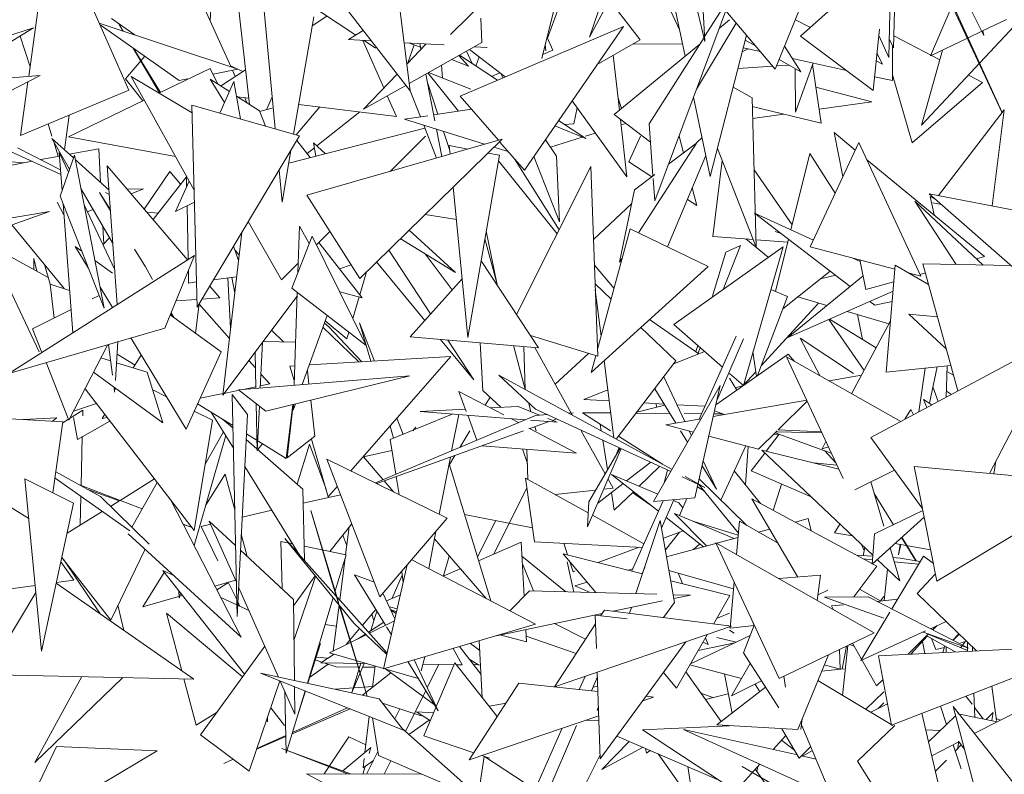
# Model space of a CAD drawing. Header units: metres. Extents: x -14.5 to 13.1, y -18.9 to 3.3.
# Tile 204 of 216: x 11.569 to 11.761, y 2.853 to 3. Entities that reach past the tile are written whole.
import ezdxf

# ---------------------------------------------------------------- set-up
doc = ezdxf.new("R2010")
doc.units = ezdxf.units.M
doc.layers.add('G-IMPT', color=7, linetype='Continuous', lineweight=5)
doc.layers.add('L-PLNT', color=7, linetype='Continuous', lineweight=5, true_color=0x005900)

# ---------------------------------------------------------------- blocks, each defined once
blk = doc.blocks.new('ÁRVORES ORNAMENTAIS - Pequeno e Médio Porte - Ipê-roxo-2940656-CORTE_CALÇADA')
at = {"layer": 'G-IMPT', "color": 253, "true_color": 0xaaaaaa}
for p, q in [((8.0149, 3.02385), (8.02163, 2.99571)), ((7.97194, 2.99708), (7.99707, 3.02177)), ((7.98978, 2.99237), (7.99707, 3.02177)), ((7.88963, 2.98889), (7.89404, 3.02054)), ((7.95978, 3.02021), (7.96409, 2.98604)), ((8.01127, 3.0193), (7.99908, 2.99653)), ((7.90918, 2.98621), (7.89606, 3.01596)), ((7.99908, 2.99653), (8.00579, 3.01627)), ((8.02163, 2.99571), (8.02034, 3.01723)), ((7.93271, 2.9834), (7.92908, 3.01551)), ((8.01366, 3.01231), (8.01775, 2.99281)), ((7.94549, 3.01003), (7.96409, 2.98604)), ((8.06688, 3.00988), (8.07963, 2.98181)), ((7.9209, 3.00888), (7.92912, 2.9907)), ((7.92504, 2.99972), (7.92562, 3.00859)), ((8.01212, 3.00784), (8.01667, 2.99797)), ((8.05752, 2.99258), (8.05791, 3.00943)), ((8.05884, 3.00891), (8.05844, 2.99446)), ((8.07962, 2.9818), (8.06675, 3.00947)), ((8.0517, 3.00698), (8.04028, 2.99671)), ((8.07092, 3.00715), (8.07609, 2.9969)), ((7.9909, 2.99632), (7.99405, 3.00494)), ((8.01186, 2.96457), (8.02698, 3.00512)), ((8.02698, 3.00512), (8.02157, 2.99666)), ((7.9355, 3.00243), (7.93774, 2.97863)), ((7.95347, 2.99695), (7.94332, 3.00362)), ((8.00901, 2.99604), (8.00299, 3.00383)), ((8.06566, 2.9929), (8.06989, 3.00272)), ((7.91044, 2.99694), (7.90582, 3.00021)), ((7.94527, 3.0005), (7.94135, 2.97759)), ((7.94784, 3.00065), (7.94497, 2.99876)), ((7.97786, 3.00024), (7.97809, 2.99551)), ((8.03536, 2.99028), (8.02571, 3.00172)), ((8.03536, 2.99028), (8.04005, 3.00179)), ((8.08397, 3.00076), (8.06388, 2.97939)), ((7.89059, 2.99834), (7.87262, 2.98746)), ((7.87787, 2.99434), (7.89059, 2.99834)), ((7.93042, 2.99027), (7.90341, 2.99929)), ((7.919, 2.98809), (7.90357, 2.99893)), ((7.9073, 2.99899), (7.90803, 2.99775)), ((7.9073, 2.99899), (7.90806, 2.99773)), ((7.97384, 2.98503), (8.00571, 2.99866)), ((7.98639, 2.97056), (8.00571, 2.99866)), ((8.02775, 2.9993), (8.01999, 2.98638)), ((8.02444, 2.9983), (8.02643, 2.99994)), ((8.0393, 2.99993), (8.04221, 2.99845)), ((8.08048, 2.99998), (8.0757, 2.99769)), ((7.88989, 2.99074), (7.88798, 2.99676)), ((7.95492, 2.99787), (7.95208, 2.99606)), ((7.99192, 2.99398), (7.99081, 2.99651)), ((8.02145, 2.99646), (8.01072, 2.97965)), ((8.02267, 2.96936), (8.02974, 2.99694)), ((8.05447, 2.98616), (8.04028, 2.99671)), ((8.05447, 2.98616), (8.05569, 2.99812)), ((8.05752, 2.99258), (8.05556, 2.99688)), ((8.05851, 2.99681), (8.06747, 2.99209)), ((8.07286, 2.99634), (8.06566, 2.9929)), ((8.07569, 2.99769), (8.073, 2.9964)), ((8.07587, 2.99777), (8.07609, 2.9969)), ((7.91, 2.99442), (7.91515, 2.98567)), ((7.95651, 2.99581), (7.95208, 2.99606)), ((7.95487, 2.9959), (7.95896, 2.98664)), ((7.95733, 2.99442), (7.95508, 2.99589)), ((7.9707, 2.99502), (7.9629, 2.99546)), ((7.96719, 2.99522), (7.96343, 2.9913)), ((7.96366, 2.99154), (7.96489, 2.99504)), ((7.97809, 2.99551), (7.9639, 2.98752)), ((7.96621, 2.99452), (7.96398, 2.9954)), ((7.96599, 2.99528), (7.9662, 2.99419)), ((7.97911, 2.99455), (7.97664, 2.99469)), ((7.99046, 2.99509), (7.9906, 2.99391)), ((8.00901, 2.99604), (8.00059, 2.99121)), ((8.00388, 2.98143), (8.02063, 2.99518)), ((8.00752, 2.99519), (8.01724, 2.99523)), ((8.02911, 2.99447), (8.03245, 2.99373)), ((8.03152, 2.99483), (8.0295, 2.99599)), ((8.03719, 2.99476), (8.04034, 2.98976)), ((8.05844, 2.99446), (8.05761, 2.9962)), ((8.05825, 2.99486), (8.05823, 2.98806)), ((7.91227, 2.99282), (7.90854, 2.98843)), ((7.91015, 2.9943), (7.91536, 2.98577)), ((7.97546, 2.99087), (7.9736, 2.99298)), ((7.98111, 2.98814), (7.9737, 2.99304)), ((7.97511, 2.99383), (7.97621, 2.99138)), ((7.9757, 2.99416), (7.98262, 2.98879)), ((7.97694, 2.9909), (7.97757, 2.99271)), ((7.99192, 2.99398), (7.98998, 2.99315)), ((8.00372, 2.99301), (8.00493, 2.98229)), ((8.0289, 2.99367), (8.03008, 2.99425)), ((8.05627, 2.99128), (8.05521, 2.99344)), ((8.06388, 2.97939), (8.06802, 2.99402)), ((7.93145, 2.98987), (7.929, 2.99096)), ((7.97042, 2.98857), (7.97019, 2.99106)), ((7.97546, 2.99087), (7.97216, 2.99217)), ((8.03485, 2.99089), (8.02807, 2.99043)), ((8.03802, 2.9911), (8.03563, 2.99094)), ((8.04034, 2.98976), (8.03613, 2.99218)), ((8.0387, 2.99236), (8.04926, 2.99003)), ((8.0393, 2.98192), (8.04273, 2.99147)), ((8.04433, 2.97973), (8.04264, 2.99123)), ((8.05505, 2.9919), (8.05627, 2.99128)), ((7.86695, 2.98698), (7.89186, 2.98908)), ((7.87063, 2.97804), (7.89186, 2.98908)), ((7.92191, 2.96669), (7.90963, 2.98884)), ((7.92151, 2.98178), (7.90963, 2.98884)), ((7.91504, 2.98562), (7.92507, 2.99046)), ((7.92657, 2.98734), (7.92507, 2.99046)), ((7.92561, 2.98935), (7.93042, 2.99027)), ((7.93194, 2.99019), (7.9271, 2.98701)), ((7.9294, 2.99007), (7.92994, 2.98888)), ((7.96154, 2.98933), (7.955, 2.98251)), ((7.96714, 2.98935), (7.96892, 2.9802)), ((7.97351, 2.9821), (7.96751, 2.98956)), ((7.97594, 2.98636), (7.9677, 2.98966)), ((7.98161, 2.98957), (7.97999, 2.98888)), ((7.98217, 2.9886), (7.98185, 2.9894)), ((8.0393, 2.98192), (8.03922, 2.99041)), ((8.05474, 2.98883), (8.05823, 2.98806)), ((8.05823, 2.98916), (8.0621, 2.97588)), ((8.07305, 2.98914), (8.0758, 2.9877)), ((7.88802, 2.97736), (7.88948, 2.98784)), ((7.91193, 2.98412), (7.90854, 2.98843)), ((7.919, 2.98809), (7.9206, 2.9884)), ((7.9288, 2.98591), (7.92505, 2.98832)), ((7.92784, 2.98379), (7.92505, 2.98832)), ((7.9297, 2.98792), (7.92691, 2.98172)), ((7.9297, 2.98792), (7.93094, 2.98057)), ((7.96323, 2.98714), (7.955, 2.98251)), ((7.96747, 2.98767), (7.9695, 2.9815)), ((8.02714, 2.98681), (8.03082, 2.9847)), ((8.05418, 2.98394), (8.0433, 2.98678)), ((8.0758, 2.9877), (8.0621, 2.97588)), ((7.90918, 2.98621), (7.88802, 2.97736)), ((7.93465, 2.98216), (7.93019, 2.98502)), ((7.93039, 2.98489), (7.93257, 2.98462)), ((7.93715, 2.98489), (7.93609, 2.98248)), ((7.95963, 2.98512), (7.96141, 2.98108)), ((7.96412, 2.98604), (7.9661, 2.98099)), ((7.97384, 2.98503), (7.98132, 2.97641)), ((8.01942, 2.98485), (8.02267, 2.96936)), ((7.89742, 2.97711), (7.91218, 2.98424)), ((7.92147, 2.98327), (7.9425, 2.97726)), ((7.92147, 2.98327), (7.92252, 2.94384)), ((7.93182, 2.98472), (7.9323, 2.98367)), ((7.94645, 2.98292), (7.94186, 2.97745)), ((7.94235, 2.98342), (7.96141, 2.98108)), ((8.00639, 2.96928), (7.99571, 2.98411)), ((8.00533, 2.98262), (8.00466, 2.98462)), ((8.03166, 2.95557), (8.03082, 2.9847)), ((8.04433, 2.97973), (8.03087, 2.98303)), ((8.04393, 2.98249), (8.05418, 2.98394)), ((7.89751, 2.98132), (7.89663, 2.97452)), ((7.93465, 2.98216), (7.93587, 2.97916)), ((7.9347, 2.98204), (7.93713, 2.98266)), ((7.95428, 2.98196), (7.94587, 2.97531)), ((7.96752, 2.9812), (7.96296, 2.98052)), ((7.97606, 2.98248), (7.96869, 2.98138)), ((7.99604, 2.97965), (7.99671, 2.98273)), ((8.00388, 2.98143), (8.01099, 2.97606)), ((8.03094, 2.98065), (8.03706, 2.98151)), ((8.08004, 2.98234), (8.0672, 2.96561)), ((8.07769, 2.9636), (8.08004, 2.98234)), ((7.89416, 2.97724), (7.89341, 2.97961)), ((7.96296, 2.98052), (7.97862, 2.97563)), ((7.96675, 2.97934), (7.96925, 2.97294)), ((7.99235, 2.97923), (7.99836, 2.97676)), ((7.99836, 2.97676), (7.99306, 2.98026)), ((7.99418, 2.97952), (7.99604, 2.97965)), ((8.00513, 2.98049), (8.00639, 2.96928)), ((8.00618, 2.97969), (8.00525, 2.9794)), ((8.01149, 2.96945), (8.01072, 2.97965)), ((7.91826, 2.97327), (7.89742, 2.97711)), ((7.9425, 2.97726), (7.92252, 2.94384)), ((7.94038, 2.97194), (7.96696, 2.9788)), ((7.96016, 2.97033), (7.96707, 2.97724)), ((7.96924, 2.97856), (7.97027, 2.97324)), ((7.9706, 2.97813), (7.97182, 2.97443)), ((8.00023, 2.97783), (7.99832, 2.97724)), ((8.00906, 2.97724), (8.00676, 2.97217)), ((8.01744, 2.97395), (8.01662, 2.97724)), ((8.04857, 2.96933), (8.04683, 2.9779)), ((8.04683, 2.9779), (8.05097, 2.97449)), ((7.88221, 2.97599), (7.89591, 2.96974)), ((7.89761, 2.97079), (7.89413, 2.97678)), ((7.89413, 2.97678), (7.89835, 2.97296)), ((7.89541, 2.97328), (7.89452, 2.9761)), ((7.94456, 2.97302), (7.94197, 2.97638)), ((7.94395, 2.96568), (7.98202, 2.97661)), ((7.94523, 2.9759), (7.94754, 2.97379)), ((7.94523, 2.9759), (7.94566, 2.9733)), ((7.95425, 2.94945), (7.98202, 2.97661)), ((7.97173, 2.97541), (7.97535, 2.97469)), ((7.97173, 2.97541), (7.97189, 2.9737)), ((7.98155, 2.97614), (7.98639, 2.97056)), ((7.99268, 2.97328), (7.9905, 2.97653)), ((7.99769, 2.97704), (7.99146, 2.97509)), ((8.00869, 2.95837), (8.01995, 2.97585)), ((8.01995, 2.97585), (8.01454, 2.97176)), ((8.02108, 2.97694), (8.01995, 2.97588)), ((8.05165, 2.97596), (8.04218, 2.9556)), ((8.06378, 2.94989), (8.05165, 2.97596)), ((7.89584, 2.97067), (7.88744, 2.97494)), ((7.89564, 2.97332), (7.89198, 2.97263)), ((7.8974, 2.97019), (7.89559, 2.97401)), ((7.89559, 2.97401), (7.89615, 2.96655)), ((7.89579, 2.96549), (7.89854, 2.97351)), ((7.9033, 2.97477), (7.89755, 2.97368)), ((7.89854, 2.97351), (7.90435, 2.9436)), ((7.9033, 2.97477), (7.90366, 2.96817)), ((7.94081, 2.97443), (7.93908, 2.96434)), ((7.94539, 2.97493), (7.94396, 2.9738)), ((7.9815, 2.97348), (7.97534, 2.93787)), ((7.97927, 2.97392), (7.9815, 2.97348)), ((7.98044, 2.97506), (7.98324, 2.97419)), ((7.99324, 2.96046), (7.99268, 2.97328)), ((8.01435, 2.95563), (8.02181, 2.97347)), ((8.02407, 2.97483), (8.03166, 2.95557)), ((8.03841, 2.95893), (8.04213, 2.97386)), ((8.04705, 2.96607), (8.04213, 2.97386)), ((7.89028, 2.97231), (7.88183, 2.97071)), ((7.88873, 2.97201), (7.88196, 2.97256)), ((7.89871, 2.97264), (7.90531, 2.96668)), ((7.90497, 2.97143), (7.92064, 2.95304)), ((7.90497, 2.97143), (7.90691, 2.94432)), ((7.99276, 2.95816), (7.98131, 2.9724)), ((7.98448, 2.97276), (7.99316, 2.95895)), ((7.99324, 2.96046), (7.98822, 2.97322)), ((8.01127, 2.96928), (8.00676, 2.97217)), ((8.02499, 2.97249), (8.02315, 2.95763)), ((8.05318, 2.97268), (8.07622, 2.95371)), ((7.91719, 2.97033), (7.91217, 2.96297)), ((7.91719, 2.97033), (7.91927, 2.96781)), ((7.93849, 2.97056), (7.93908, 2.96434)), ((7.99933, 2.97129), (7.98487, 2.94236)), ((8.0007, 2.93423), (7.99933, 2.97129)), ((8.01185, 2.96972), (8.00791, 2.96674)), ((8.03123, 2.97061), (8.03865, 2.95991)), ((7.91393, 2.96092), (7.92041, 2.96929)), ((7.92094, 2.96844), (7.91828, 2.96251)), ((7.92045, 2.96735), (7.92041, 2.96939)), ((8.01186, 2.96457), (8.01153, 2.96893)), ((7.90598, 2.95636), (7.8998, 2.967)), ((7.90348, 2.96624), (7.9056, 2.96264)), ((7.90348, 2.96624), (7.90559, 2.9628)), ((7.90537, 2.96582), (7.90465, 2.96619)), ((7.90892, 2.96686), (7.91203, 2.96694)), ((7.90963, 2.96595), (7.91203, 2.96694)), ((7.95425, 2.94945), (7.94395, 2.96568)), ((7.9725, 2.9673), (7.97534, 2.93787)), ((8.00498, 2.9526), (8.00791, 2.96674)), ((8.02002, 2.96367), (8.01916, 2.96713)), ((8.09696, 2.93826), (8.06543, 2.96595)), ((8.10024, 2.95926), (8.06543, 2.96595)), ((7.89651, 2.96185), (7.8952, 2.9643)), ((7.89579, 2.96549), (7.90435, 2.9436)), ((7.89634, 2.96409), (7.89824, 2.93882)), ((7.90642, 2.95111), (7.90043, 2.96379)), ((7.92197, 2.96434), (7.91828, 2.96251)), ((7.92075, 2.95311), (7.92053, 2.96363)), ((8.00735, 2.96407), (7.99985, 2.95704)), ((8.02002, 2.96367), (8.0182, 2.96484)), ((8.07596, 2.95205), (8.06258, 2.96449)), ((8.06258, 2.96449), (8.07068, 2.95215)), ((8.06636, 2.96183), (8.06557, 2.96542)), ((8.06659, 2.96493), (8.06557, 2.96542)), ((8.06782, 2.96385), (8.06611, 2.96419)), ((7.89367, 2.96253), (7.87233, 2.95481)), ((7.89367, 2.96253), (7.88108, 2.96039)), ((7.90107, 2.96243), (7.90219, 2.96289)), ((7.91489, 2.96216), (7.91266, 2.9624)), ((7.97312, 2.96091), (7.967, 2.96192)), ((8.05, 2.94787), (8.03131, 2.96218)), ((8.04279, 2.95693), (8.03131, 2.96218)), ((7.89654, 2.94745), (7.88635, 2.95988)), ((7.9325, 2.96055), (7.939, 2.94918)), ((7.90413, 2.95955), (7.90431, 2.95618)), ((7.92753, 2.92666), (7.93123, 2.95841)), ((7.94217, 2.95051), (7.94249, 2.95963)), ((7.9444, 2.95623), (7.94249, 2.95963)), ((7.94581, 2.95599), (7.94843, 2.95861)), ((7.96389, 2.95888), (7.97296, 2.95061)), ((7.97894, 2.95868), (7.98098, 2.94854)), ((8.00706, 2.95915), (8.00065, 2.93562)), ((8.00706, 2.95915), (8.02229, 2.95179)), ((8.03651, 2.9582), (8.03531, 2.95857)), ((7.89168, 2.93508), (7.88177, 2.95605)), ((7.89343, 2.94962), (7.88177, 2.95605)), ((7.90412, 2.95597), (7.90539, 2.95737)), ((7.94497, 2.95769), (7.94101, 2.94751)), ((7.94497, 2.95769), (7.9555, 2.93631)), ((7.95471, 2.94565), (7.94627, 2.95645)), ((7.97296, 2.95061), (7.96217, 2.9572)), ((7.97868, 2.95717), (7.98111, 2.94805)), ((8.03108, 2.95703), (8.02315, 2.95763)), ((8.03399, 2.95357), (8.02958, 2.95715)), ((8.0378, 2.95652), (8.03162, 2.95699)), ((8.03539, 2.94687), (8.03795, 2.9571)), ((7.89998, 2.95478), (7.89873, 2.95569)), ((7.89873, 2.95569), (7.90125, 2.95152)), ((7.9103, 2.95512), (7.9124, 2.9517)), ((7.92962, 2.95573), (7.93059, 2.95295)), ((7.9299, 2.95493), (7.93071, 2.95395)), ((7.96809, 2.94249), (7.9599, 2.95497)), ((7.97228, 2.94719), (7.96703, 2.95423)), ((8.01553, 2.94044), (8.03689, 2.95563)), ((8.02305, 2.94579), (8.0257, 2.95459)), ((8.02854, 2.95588), (8.02517, 2.94729)), ((8.02854, 2.95588), (8.0257, 2.95459)), ((8.02913, 2.92854), (8.03689, 2.95563)), ((8.05872, 2.95123), (8.04218, 2.9556)), ((7.92198, 2.95389), (7.88576, 2.93089)), ((7.89061, 2.95332), (7.89123, 2.95084)), ((7.89061, 2.95332), (7.89062, 2.95117)), ((7.89382, 2.94833), (7.89269, 2.95215)), ((7.90598, 2.95044), (7.90253, 2.95293)), ((7.91621, 2.93975), (7.92198, 2.95389)), ((7.939, 2.94918), (7.94224, 2.95241)), ((7.95751, 2.95265), (7.96695, 2.94122)), ((7.98916, 2.93589), (7.97793, 2.95285)), ((8.00498, 2.9526), (8.0055, 2.95341)), ((8.05193, 2.95275), (8.05053, 2.95339)), ((8.05304, 2.94728), (8.05187, 2.95304)), ((8.06418, 2.95228), (8.08139, 2.95194)), ((8.06418, 2.95228), (8.071, 2.92748)), ((8.07464, 2.95327), (8.07622, 2.95371)), ((7.91382, 2.9492), (7.9124, 2.9517)), ((7.92085, 2.94854), (7.9208, 2.95098)), ((7.95031, 2.95129), (7.95259, 2.95206)), ((7.95425, 2.94625), (7.95556, 2.95074)), ((7.9994, 2.93104), (8.02229, 2.95179)), ((8.00388, 2.94746), (8.00004, 2.95205)), ((8.04609, 2.95087), (8.03685, 2.9435)), ((8.05698, 2.93116), (8.05878, 2.95201)), ((8.06529, 2.94824), (8.05878, 2.95201)), ((8.06378, 2.94989), (8.06131, 2.95054)), ((8.06363, 2.95022), (8.06467, 2.9505)), ((7.89385, 2.94833), (7.89459, 2.94168)), ((7.89385, 2.94833), (7.89762, 2.94709)), ((7.92085, 2.94854), (7.92239, 2.94874)), ((7.9257, 2.94916), (7.93022, 2.94974)), ((7.92905, 2.93969), (7.92849, 2.94952)), ((7.92928, 2.94962), (7.92984, 2.94654)), ((7.96411, 2.93803), (7.97423, 2.94938)), ((8.00331, 2.94537), (8.00018, 2.94835)), ((8.05251, 2.94992), (8.03783, 2.9379)), ((8.04716, 2.95004), (8.04416, 2.94933)), ((8.05304, 2.94728), (8.0585, 2.94879)), ((7.90355, 2.94773), (7.90597, 2.94373)), ((7.92497, 2.94795), (7.92692, 2.94567)), ((7.9555, 2.93631), (7.94101, 2.94751)), ((7.94142, 2.92856), (7.94204, 2.94671)), ((7.95471, 2.94565), (7.95034, 2.9468)), ((8.00135, 2.93819), (8.00022, 2.9472)), ((8.03449, 2.94724), (8.03775, 2.94588)), ((8.03783, 2.9379), (8.05834, 2.94695)), ((7.90337, 2.9461), (7.90202, 2.94542)), ((7.92248, 2.94534), (7.91837, 2.94503)), ((7.92293, 2.94453), (7.92221, 2.93871)), ((7.92692, 2.94567), (7.92345, 2.94541)), ((7.94202, 2.94596), (7.92753, 2.92666)), ((7.95289, 2.94162), (7.95412, 2.94581)), ((8.03189, 2.93047), (8.03775, 2.94588)), ((8.04379, 2.94462), (8.03261, 2.93237)), ((8.03975, 2.94581), (8.04545, 2.94414)), ((8.05479, 2.94421), (8.05382, 2.94495)), ((8.05479, 2.94421), (8.05817, 2.94493)), ((7.8979, 2.94335), (7.8904, 2.93957)), ((7.91739, 2.94264), (7.91785, 2.94186)), ((7.91805, 2.94172), (7.91745, 2.94278)), ((7.92882, 2.93771), (7.92291, 2.94439)), ((8.04937, 2.94299), (8.05755, 2.94058)), ((7.92719, 2.93511), (7.91725, 2.9423)), ((7.94304, 2.9287), (7.9479, 2.94219)), ((7.94736, 2.94071), (7.94824, 2.93998)), ((7.94752, 2.94114), (7.95173, 2.93767)), ((7.95711, 2.9333), (7.95418, 2.94079)), ((7.95418, 2.94079), (7.95642, 2.93326)), ((8.02047, 2.93474), (8.01082, 2.9414)), ((8.04581, 2.94142), (8.05268, 2.93146)), ((8.05504, 2.93587), (8.04595, 2.94148)), ((8.05784, 2.94113), (8.05026, 2.92693)), ((8.05142, 2.94238), (8.05237, 2.93752)), ((8.06702, 2.94196), (8.06141, 2.94247)), ((8.06141, 2.94247), (8.06874, 2.93571)), ((7.91621, 2.93975), (7.88576, 2.93089)), ((7.89222, 2.93499), (7.8904, 2.93957)), ((7.93941, 2.93701), (7.93702, 2.93931)), ((7.94707, 2.9399), (7.95409, 2.93312)), ((7.95466, 2.93315), (7.94824, 2.93998)), ((7.95173, 2.93767), (7.9521, 2.93894)), ((8.01596, 2.93332), (8.00911, 2.93984)), ((8.02503, 2.93213), (8.01553, 2.94044)), ((7.90656, 2.92949), (7.90705, 2.93709)), ((7.90955, 2.93781), (7.92034, 2.92)), ((7.93483, 2.92803), (7.93526, 2.93696)), ((7.94171, 2.93696), (7.93537, 2.93711)), ((7.98916, 2.93589), (7.96411, 2.93803)), ((7.97, 2.93753), (7.97653, 2.92962)), ((7.97653, 2.92962), (7.97142, 2.93741)), ((7.97829, 2.92756), (7.97778, 2.93686)), ((8.0007, 2.93423), (7.98755, 2.93832)), ((8.02053, 2.92198), (8.0277, 2.93814)), ((8.02399, 2.92571), (8.02914, 2.93764)), ((8.0402, 2.93777), (8.0506, 2.93086)), ((8.0402, 2.93777), (8.04405, 2.93045)), ((8.05399, 2.91836), (8.09112, 2.93826)), ((8.07716, 2.91134), (8.09112, 2.93826)), ((7.89746, 2.92178), (7.90507, 2.93651)), ((7.9052, 2.93655), (7.90598, 2.93055)), ((7.92719, 2.93511), (7.92034, 2.92)), ((7.93382, 2.93504), (7.93398, 2.92796)), ((7.98423, 2.93631), (7.98652, 2.92773)), ((7.98653, 2.92773), (7.98627, 2.93614)), ((7.99581, 2.92268), (7.98843, 2.93595)), ((8.02156, 2.93517), (8.01555, 2.93278)), ((8.01986, 2.93516), (8.02022, 2.93634)), ((8.0207, 2.93592), (8.02029, 2.93486)), ((8.03168, 2.93033), (8.03101, 2.9351)), ((7.89746, 2.92178), (7.89301, 2.933)), ((7.90373, 2.93391), (7.90562, 2.93333)), ((7.90679, 2.93297), (7.91277, 2.93111)), ((7.9069, 2.93465), (7.91038, 2.9325)), ((7.91004, 2.93196), (7.91158, 2.93446)), ((7.93389, 2.93198), (7.93261, 2.93343)), ((7.972, 2.93417), (7.94443, 2.93255)), ((7.95252, 2.91185), (7.972, 2.93417)), ((7.9989, 2.93479), (7.9924, 2.92881)), ((7.99891, 2.93479), (7.99242, 2.92878)), ((8.0003, 2.93435), (7.9994, 2.93104)), ((8.00384, 2.91831), (8.00196, 2.93336)), ((8.01596, 2.93332), (8.00431, 2.91806)), ((8.02378, 2.92478), (8.03785, 2.93466)), ((8.0486, 2.91039), (8.03756, 2.93413)), ((8.03756, 2.93413), (8.05986, 2.9215)), ((8.03914, 2.93323), (8.03785, 2.93466)), ((7.90228, 2.9311), (7.91581, 2.92123)), ((7.91581, 2.92123), (7.91277, 2.93111)), ((7.94155, 2.93239), (7.94061, 2.93233)), ((7.94145, 2.92949), (7.94061, 2.93233)), ((7.94402, 2.93143), (7.94433, 2.9288)), ((8.03155, 2.93121), (8.02908, 2.9285)), ((8.05698, 2.93116), (8.06964, 2.93242)), ((8.06341, 2.92341), (8.06462, 2.93192)), ((8.06694, 2.93216), (8.06549, 2.92506)), ((8.06872, 2.92626), (8.0689, 2.93235)), ((8.07016, 2.93055), (8.06887, 2.93124)), ((7.93059, 2.92768), (7.96401, 2.93041)), ((7.93668, 2.92882), (7.93496, 2.93076)), ((7.93592, 2.92354), (7.96401, 2.93041)), ((7.98137, 2.93054), (8.0152, 2.91214)), ((7.98137, 2.93054), (7.98858, 2.92392)), ((8.01361, 2.93024), (8.01771, 2.92148)), ((8.02913, 2.92854), (8.02643, 2.9309)), ((8.02783, 2.92762), (8.02643, 2.92999)), ((8.05218, 2.93053), (8.04586, 2.92943)), ((7.90062, 2.92789), (7.92193, 2.90023)), ((7.90629, 2.92817), (7.90641, 2.92724)), ((7.90641, 2.92724), (7.90646, 2.92804)), ((7.91653, 2.92629), (7.91384, 2.92765)), ((7.93071, 2.92759), (7.92778, 2.92699)), ((7.93059, 2.92768), (7.93592, 2.92354)), ((7.93397, 2.92826), (7.93149, 2.92775)), ((7.93668, 2.92882), (7.93485, 2.92844)), ((7.97505, 2.92345), (7.97362, 2.92737)), ((7.97362, 2.92737), (7.98239, 2.92277)), ((7.97829, 2.92756), (7.98187, 2.92426)), ((8.00267, 2.92767), (7.99798, 2.92581)), ((8.02463, 2.92853), (8.0116, 2.90586)), ((8.01182, 2.92789), (8.01595, 2.92118)), ((8.02463, 2.92853), (8.01968, 2.90659)), ((8.02756, 2.92808), (8.02897, 2.92843)), ((8.06614, 2.92824), (8.06718, 2.92543)), ((8.06974, 2.9268), (8.06876, 2.92741)), ((7.92756, 2.92695), (7.92307, 2.92602)), ((7.92937, 2.92677), (7.93031, 2.88344)), ((7.92937, 2.92677), (7.93231, 2.92286)), ((7.94469, 2.92569), (7.94551, 2.91862)), ((7.97875, 2.92468), (7.9797, 2.92626)), ((8.00294, 2.92553), (7.99798, 2.92581)), ((8.0415, 2.92565), (8.02326, 2.92245)), ((8.04158, 2.92547), (8.03593, 2.91989)), ((8.06595, 2.92477), (8.06429, 2.92581)), ((8.06429, 2.92581), (8.06494, 2.92423)), ((7.89761, 2.92208), (7.90021, 2.92374)), ((7.90285, 2.925), (7.89837, 2.92354)), ((7.90018, 2.92258), (7.90021, 2.92374)), ((7.92552, 2.92173), (7.92195, 2.92354)), ((7.92259, 2.92497), (7.9295, 2.92071)), ((7.92525, 2.92332), (7.92959, 2.9163)), ((7.93404, 2.925), (7.93424, 2.91577)), ((7.93424, 2.91577), (7.93466, 2.92452)), ((7.94116, 2.92482), (7.93989, 2.9143)), ((7.94126, 2.92485), (7.94006, 2.91437)), ((7.94125, 2.92374), (7.94169, 2.92495)), ((7.94125, 2.92374), (7.94129, 2.92486)), ((7.96603, 2.92342), (7.97489, 2.92389)), ((7.96603, 2.92342), (7.98657, 2.92184)), ((7.97975, 2.92415), (7.98517, 2.92444)), ((7.98517, 2.92444), (7.98935, 2.92274)), ((7.9872, 2.92519), (7.98767, 2.92343)), ((8.01497, 2.91172), (7.98858, 2.92392)), ((8.00833, 2.92332), (8.0138, 2.92468)), ((8.01365, 2.92491), (8.00972, 2.92514)), ((8.01224, 2.92429), (8.01205, 2.92501)), ((8.02163, 2.92446), (8.01617, 2.92477)), ((8.0235, 2.92356), (8.02548, 2.92284)), ((8.06064, 2.92192), (8.06183, 2.92386)), ((8.06183, 2.92386), (8.06231, 2.92282)), ((7.87457, 2.92263), (7.89632, 2.92144)), ((7.88856, 2.92187), (7.89512, 2.9222)), ((7.89512, 2.9222), (7.89425, 2.92156)), ((7.89437, 2.90754), (7.89632, 2.92144)), ((7.89629, 2.92123), (7.8974, 2.92194)), ((7.89915, 2.91801), (7.89837, 2.92225)), ((7.89915, 2.91801), (7.90547, 2.92158)), ((7.90397, 2.9221), (7.90446, 2.9229)), ((7.90493, 2.92229), (7.90397, 2.9221)), ((7.92552, 2.92173), (7.92193, 2.90023)), ((7.92951, 2.92018), (7.92747, 2.92196)), ((7.93031, 2.88344), (7.93231, 2.92286)), ((7.98858, 2.92269), (7.95731, 2.9095)), ((7.9723, 2.92294), (7.96016, 2.91795)), ((7.96271, 2.91899), (7.96148, 2.92212)), ((7.97356, 2.92284), (7.97219, 2.91577)), ((7.97709, 2.91784), (7.97532, 2.92271)), ((7.98373, 2.92206), (7.98522, 2.92127)), ((7.98742, 2.92012), (7.99121, 2.92149)), ((7.98761, 2.92176), (7.99276, 2.92137)), ((7.98858, 2.92269), (7.99089, 2.92285)), ((7.99094, 2.9221), (7.99276, 2.92137)), ((7.99187, 2.92172), (7.99269, 2.92202)), ((7.99497, 2.92314), (7.99599, 2.92321)), ((8.00323, 2.92317), (7.9977, 2.92322)), ((8.00317, 2.9197), (7.9977, 2.92322)), ((8.01478, 2.92307), (8.00818, 2.92313)), ((8.0209, 2.92204), (8.014, 2.92084)), ((8.02099, 2.92302), (8.01757, 2.92305)), ((8.0251, 2.92298), (8.02338, 2.923)), ((7.92409, 2.91316), (7.92763, 2.91948)), ((7.95756, 2.90937), (7.98624, 2.9197)), ((7.96017, 2.92061), (7.96087, 2.91824)), ((7.96459, 2.9197), (7.96522, 2.92039)), ((7.97377, 2.91644), (7.97574, 2.9197)), ((7.98727, 2.9202), (7.99653, 2.91533)), ((7.98845, 2.92049), (7.98866, 2.9197)), ((8.00215, 2.91128), (7.99747, 2.9197)), ((8.00118, 2.92098), (8.00139, 2.9197)), ((8.014, 2.92084), (8.01939, 2.91942)), ((8.01686, 2.9197), (8.01825, 2.91744)), ((8.01857, 2.91964), (8.019, 2.91873)), ((8.03573, 2.9197), (8.03207, 2.91609)), ((8.03554, 2.91951), (8.04446, 2.91928)), ((8.04437, 2.91947), (8.03593, 2.91989)), ((7.89987, 2.90897), (7.90009, 2.91854)), ((7.92193, 2.89728), (7.92809, 2.91874)), ((7.94314, 2.90831), (7.93206, 2.91796)), ((7.93212, 2.91909), (7.93989, 2.9143)), ((7.94006, 2.91437), (7.94551, 2.91862)), ((7.94811, 2.9068), (7.9448, 2.91806)), ((7.96129, 2.91118), (7.96016, 2.91795)), ((8.00169, 2.91786), (8.00264, 2.91212)), ((8.01332, 2.91316), (8.00477, 2.91866)), ((8.02239, 2.91863), (8.03207, 2.91609)), ((8.03361, 2.9157), (8.03613, 2.919)), ((8.03496, 2.91894), (8.03605, 2.91903)), ((8.03532, 2.9193), (8.0463, 2.91533)), ((8.04526, 2.91756), (8.04451, 2.91615)), ((8.05399, 2.91836), (8.06406, 2.90459)), ((7.93526, 2.91715), (7.93432, 2.91599)), ((7.94206, 2.90924), (7.94446, 2.91708)), ((7.94767, 2.90828), (7.94446, 2.91708)), ((7.95496, 2.91457), (7.96051, 2.91585)), ((7.97808, 2.91676), (7.99653, 2.91533)), ((7.98697, 2.91331), (7.98602, 2.91614)), ((7.98707, 2.91018), (7.98689, 2.91608)), ((7.99872, 2.9009), (8.00526, 2.91621)), ((7.99895, 2.90584), (8.00509, 2.91629)), ((8.00486, 2.91639), (8.00423, 2.91483)), ((8.02961, 2.91674), (8.02474, 2.90616)), ((8.03006, 2.91662), (8.02954, 2.90914)), ((8.04775, 2.91221), (8.03271, 2.91592)), ((8.03271, 2.91592), (8.05438, 2.89539)), ((8.04451, 2.91615), (8.04572, 2.91657)), ((8.04498, 2.91581), (8.04719, 2.9134)), ((7.88964, 2.90254), (7.87149, 2.91384)), ((7.9582, 2.88728), (7.94783, 2.91416)), ((7.94783, 2.91416), (7.97133, 2.9026)), ((7.95496, 2.91457), (7.95881, 2.91013)), ((7.97195, 2.91455), (7.96977, 2.90337)), ((7.97175, 2.91309), (7.97282, 2.91487)), ((8.0213, 2.9138), (8.02389, 2.90828)), ((8.03067, 2.91186), (8.03333, 2.91534)), ((8.0784, 2.91374), (8.07804, 2.91126)), ((7.93179, 2.91274), (7.94251, 2.89541)), ((7.97984, 2.88647), (7.9717, 2.91326)), ((8.00635, 2.9099), (8.01105, 2.91353)), ((8.0088, 2.90887), (8.01279, 2.91273)), ((8.01433, 2.91202), (8.0137, 2.90952)), ((8.02108, 2.91283), (8.02389, 2.90828)), ((8.02736, 2.91186), (8.03249, 2.90547)), ((8.03067, 2.91186), (8.04235, 2.90679)), ((8.04739, 2.91299), (8.04283, 2.91345)), ((8.05086, 2.90817), (8.05864, 2.91199)), ((8.06246, 2.91272), (8.06687, 2.89033)), ((8.06246, 2.91272), (8.09804, 2.90939)), ((7.89839, 2.90554), (7.88889, 2.91027)), ((7.89213, 2.87668), (7.88889, 2.91027)), ((7.89477, 2.9104), (7.90937, 2.90016)), ((7.89495, 2.91164), (7.90362, 2.90683)), ((7.91418, 2.91028), (7.90746, 2.9061)), ((7.92797, 2.91121), (7.92417, 2.90508)), ((7.92797, 2.91121), (7.92986, 2.90422)), ((7.95901, 2.90989), (7.96087, 2.90775)), ((7.96195, 2.90722), (7.96136, 2.91074)), ((7.98838, 2.89803), (7.98659, 2.91045)), ((7.98659, 2.91045), (7.99885, 2.90365)), ((8.0037, 2.90849), (8.00272, 2.91026)), ((8.01254, 2.90397), (8.0034, 2.91115)), ((8.01244, 2.90733), (8.0034, 2.91115)), ((8.02163, 2.90864), (8.01718, 2.9107)), ((8.01778, 2.91073), (8.02163, 2.90864)), ((8.02051, 2.91029), (8.02983, 2.90118)), ((7.89952, 2.9091), (7.91179, 2.90446)), ((7.90728, 2.90599), (7.90099, 2.90829)), ((7.9147, 2.90961), (7.90975, 2.90083)), ((7.94314, 2.90831), (7.94347, 2.89433)), ((7.94811, 2.9068), (7.94988, 2.90884)), ((7.9804, 2.89559), (7.98686, 2.90857)), ((7.99241, 2.90722), (8.00028, 2.9081)), ((8.00071, 2.90555), (8.00566, 2.90937)), ((8.00187, 2.90828), (8.0037, 2.90849)), ((8.02152, 2.90788), (8.02016, 2.90875)), ((8.02047, 2.90918), (8.02815, 2.89966)), ((8.03496, 2.90414), (8.03659, 2.90929)), ((8.05402, 2.90972), (8.05654, 2.90103)), ((8.06687, 2.89033), (8.09827, 2.90916)), ((7.8997, 2.90127), (7.89983, 2.90685)), ((7.91313, 2.89752), (7.90362, 2.90683)), ((7.90745, 2.90609), (7.90557, 2.90492)), ((7.91739, 2.90612), (7.93111, 2.87938)), ((7.95052, 2.9072), (7.9432, 2.90554)), ((8.00338, 2.90761), (8.00394, 2.90418)), ((8.00394, 2.90418), (8.00768, 2.90779)), ((8.00737, 2.89231), (8.01345, 2.90603)), ((8.01092, 2.90525), (8.00749, 2.9076)), ((8.0116, 2.90586), (8.01968, 2.90659)), ((8.01317, 2.90064), (8.01558, 2.90622)), ((8.01654, 2.9056), (8.0155, 2.90604)), ((8.01666, 2.90315), (8.01808, 2.90644)), ((8.05519, 2.89324), (8.03076, 2.90641)), ((8.03076, 2.90641), (8.03973, 2.89113)), ((8.05844, 2.90135), (8.05469, 2.90742)), ((7.89839, 2.90554), (7.89213, 2.87668)), ((7.93711, 2.90415), (7.93129, 2.90283)), ((7.94867, 2.89064), (7.94467, 2.90414)), ((7.95013, 2.88622), (7.94467, 2.90414)), ((7.99872, 2.9009), (7.99895, 2.90584)), ((8.01729, 2.90461), (8.01654, 2.9056)), ((8.06415, 2.90414), (8.05472, 2.89953)), ((7.90399, 2.90394), (7.89711, 2.89966)), ((7.9582, 2.88728), (7.97133, 2.9026)), ((7.98799, 2.90075), (7.97471, 2.90335)), ((7.97722, 2.89509), (7.98082, 2.90215)), ((7.99969, 2.90318), (8.00972, 2.89761)), ((8.01291, 2.90215), (8.00817, 2.88788)), ((8.01291, 2.90215), (8.01568, 2.88615)), ((8.02138, 2.89704), (8.01409, 2.90276)), ((8.02731, 2.89863), (8.01572, 2.90355)), ((8.01572, 2.90355), (8.02192, 2.89719)), ((8.03924, 2.90184), (8.04181, 2.90253)), ((8.04237, 2.90015), (8.04181, 2.90253)), ((8.06441, 2.90283), (8.05424, 2.89366)), ((7.9198, 2.90142), (7.92151, 2.90077)), ((7.92151, 2.90077), (7.91982, 2.90139)), ((7.92516, 2.90143), (7.92328, 2.90101)), ((7.92656, 2.89426), (7.92328, 2.90101)), ((7.93016, 2.89015), (7.92488, 2.90206)), ((7.92488, 2.90206), (7.93001, 2.89728)), ((7.94841, 2.89609), (7.9527, 2.90154)), ((7.95219, 2.9009), (7.95148, 2.89545)), ((8.01925, 2.90205), (8.02812, 2.89929)), ((8.02779, 2.89552), (8.02835, 2.90201)), ((8.0358, 2.89781), (8.02835, 2.90201)), ((8.03207, 2.89991), (8.03423, 2.90049)), ((8.04695, 2.89976), (8.04799, 2.90144)), ((7.93111, 2.87938), (7.90905, 2.89959)), ((7.93112, 2.89952), (7.9323, 2.89514)), ((7.95021, 2.88566), (7.9396, 2.89867)), ((7.94967, 2.8874), (7.9396, 2.89867)), ((7.95171, 2.89721), (7.95095, 2.89931)), ((7.96912, 2.90002), (7.96771, 2.89279)), ((7.96884, 2.89856), (7.9789, 2.88695)), ((8.01351, 2.89869), (8.01743, 2.90014)), ((8.0139, 2.89642), (8.01668, 2.89987)), ((8.01413, 2.8951), (8.02808, 2.89884)), ((8.04695, 2.89976), (8.05041, 2.89915)), ((8.05472, 2.89953), (8.05424, 2.89366)), ((8.06279, 2.89429), (8.05998, 2.89884)), ((8.06008, 2.89892), (8.06283, 2.89428)), ((7.90563, 2.88268), (7.91237, 2.89655)), ((7.93096, 2.89639), (7.94133, 2.88673)), ((7.93887, 2.89807), (7.9391, 2.8888)), ((7.93887, 2.89807), (7.94116, 2.8976)), ((7.94341, 2.89713), (7.95158, 2.89543)), ((7.98577, 2.89792), (7.97746, 2.89431)), ((7.98577, 2.89792), (7.98632, 2.88736)), ((7.98838, 2.89803), (8.00941, 2.8969)), ((7.99483, 2.89545), (7.9941, 2.89772)), ((8.00076, 2.89396), (8.00878, 2.89694)), ((8.02066, 2.8976), (8.01937, 2.8965)), ((8.03613, 2.87129), (8.02378, 2.8978)), ((8.02378, 2.8978), (8.05463, 2.88025)), ((8.05272, 2.89633), (8.05217, 2.89748)), ((8.05282, 2.89687), (8.05253, 2.89529)), ((8.05776, 2.89684), (8.05964, 2.89041)), ((8.0587, 2.89768), (8.06566, 2.89645)), ((8.05944, 2.89546), (8.05973, 2.8975)), ((8.05985, 2.89748), (8.05944, 2.89546)), ((7.90563, 2.88268), (7.89609, 2.89497)), ((7.89646, 2.8945), (7.90355, 2.88395)), ((7.94946, 2.88842), (7.95158, 2.89543)), ((7.95141, 2.89486), (7.95034, 2.88666)), ((7.9644, 2.89451), (7.98858, 2.88191)), ((7.97062, 2.89134), (7.97173, 2.89523)), ((7.98591, 2.89517), (7.99445, 2.88824)), ((8.00947, 2.89178), (7.99395, 2.89567)), ((7.99395, 2.89567), (8.00035, 2.88809)), ((8.05121, 2.89538), (8.05436, 2.89517)), ((8.05431, 2.89451), (8.05249, 2.89469)), ((8.05525, 2.89457), (8.05964, 2.89041)), ((8.06428, 2.89518), (8.05812, 2.8849)), ((8.05833, 2.89491), (8.05975, 2.89482)), ((8.06366, 2.89414), (8.05975, 2.89482)), ((8.06428, 2.89518), (8.06618, 2.89382)), ((7.89847, 2.8905), (7.8959, 2.89408)), ((7.96351, 2.89348), (7.95891, 2.87321)), ((7.97388, 2.89275), (7.97055, 2.89131)), ((7.98599, 2.89369), (7.98816, 2.88841)), ((7.99602, 2.8882), (7.99475, 2.89407)), ((7.99589, 2.89216), (7.99526, 2.89411)), ((8.00756, 2.89275), (8.00666, 2.89249)), ((8.00936, 2.89181), (8.00987, 2.89299)), ((8.05519, 2.89324), (8.05069, 2.88727)), ((8.05663, 2.88651), (8.05724, 2.89267)), ((8.06334, 2.89361), (8.05856, 2.89409)), ((7.91607, 2.89204), (7.9119, 2.88533)), ((7.93173, 2.87213), (7.9158, 2.89239)), ((7.9158, 2.89239), (7.91806, 2.89134)), ((7.94135, 2.88548), (7.94557, 2.89134)), ((7.94564, 2.89126), (7.94142, 2.87892)), ((7.94867, 2.89064), (7.9557, 2.86787)), ((7.95322, 2.89155), (7.9571, 2.89011)), ((7.95322, 2.89155), (7.95928, 2.88172)), ((7.96254, 2.89152), (7.96059, 2.88698)), ((7.96244, 2.89223), (7.96274, 2.89006)), ((7.99589, 2.89216), (7.99632, 2.89231)), ((8.0272, 2.88879), (8.0146, 2.8924)), ((8.01639, 2.89189), (8.01726, 2.88983)), ((8.04419, 2.89149), (8.03604, 2.89083)), ((8.04419, 2.89149), (8.04356, 2.88655)), ((8.06304, 2.88794), (8.0666, 2.8917)), ((7.8909, 2.88946), (7.86545, 2.88598)), ((7.92186, 2.8712), (7.895, 2.88991)), ((7.89847, 2.8905), (7.89502, 2.89003)), ((7.92598, 2.88937), (7.92999, 2.89053)), ((7.92636, 2.88863), (7.92862, 2.89003)), ((7.93024, 2.88671), (7.92858, 2.89012)), ((7.93839, 2.8716), (7.9306, 2.88917)), ((7.99862, 2.89013), (7.99624, 2.88943)), ((7.99624, 2.88943), (7.99924, 2.88812)), ((8.02649, 2.88752), (8.01494, 2.89041)), ((8.02653, 2.88116), (8.02732, 2.8902)), ((8.05597, 2.88644), (8.05183, 2.88878)), ((7.89103, 2.88811), (7.88483, 2.87773)), ((7.9119, 2.88533), (7.91961, 2.88754)), ((7.91892, 2.88842), (7.91898, 2.88702)), ((7.91898, 2.88702), (7.91926, 2.88799)), ((7.92713, 2.88714), (7.93026, 2.88569)), ((7.94402, 2.87039), (7.94906, 2.88707)), ((7.95961, 2.87628), (7.94992, 2.88712)), ((7.95878, 2.88796), (7.96113, 2.88297)), ((7.9622, 2.88768), (7.95947, 2.88649)), ((7.98736, 2.88843), (7.98357, 2.88452)), ((7.98736, 2.88843), (8.01223, 2.88777)), ((8.01541, 2.88768), (8.01878, 2.8876)), ((8.01878, 2.8876), (8.01554, 2.88692)), ((8.02649, 2.88752), (8.02328, 2.88195)), ((8.0456, 2.88859), (8.0437, 2.88767)), ((8.05346, 2.88729), (8.04497, 2.88721)), ((8.04497, 2.88721), (8.05654, 2.88311)), ((8.05346, 2.88729), (8.07305, 2.87726)), ((8.05924, 2.88677), (8.05526, 2.88637)), ((8.05592, 2.88647), (8.05654, 2.88733)), ((8.06304, 2.88794), (8.07464, 2.8767)), ((7.90705, 2.8856), (7.90821, 2.88071)), ((7.93042, 2.88561), (7.93263, 2.88459)), ((7.93087, 2.8854), (7.93045, 2.88627)), ((7.94152, 2.87093), (7.94133, 2.88673)), ((7.95021, 2.88566), (7.94904, 2.87668)), ((7.9531, 2.88212), (7.95028, 2.88557)), ((7.95572, 2.86787), (7.95035, 2.88548)), ((7.96157, 2.88491), (7.96003, 2.8853)), ((8.01335, 2.88646), (8.00372, 2.88444)), ((8.00727, 2.88519), (8.00689, 2.88404)), ((8.01356, 2.88319), (8.01568, 2.88615)), ((8.0487, 2.88572), (8.04633, 2.88548)), ((8.04675, 2.88473), (8.04633, 2.88548)), ((7.93137, 2.87164), (7.91652, 2.88407)), ((7.91952, 2.87284), (7.91652, 2.88407)), ((7.95737, 2.88481), (7.95476, 2.88171)), ((7.95642, 2.88069), (7.95759, 2.88446)), ((7.95703, 2.88265), (7.95658, 2.88387)), ((7.96027, 2.8848), (7.96144, 2.88433)), ((7.96033, 2.88466), (7.96137, 2.88402)), ((8.00157, 2.88399), (7.98096, 2.87967)), ((8.00022, 2.88366), (8.00045, 2.8772)), ((8.00022, 2.88366), (8.00644, 2.88294)), ((8.00127, 2.88354), (8.002, 2.88466)), ((8.02684, 2.8815), (8.002, 2.88466)), ((8.02643, 2.88406), (8.02391, 2.88305)), ((8.03126, 2.88169), (8.03065, 2.88306)), ((8.05775, 2.88429), (8.05207, 2.87481)), ((7.94967, 2.88153), (7.94748, 2.88186)), ((7.95422, 2.88106), (7.95159, 2.87793)), ((7.9531, 2.88212), (7.95955, 2.87601)), ((7.95892, 2.8823), (7.95594, 2.88038)), ((7.96104, 2.88258), (7.95613, 2.88017)), ((7.98858, 2.88191), (7.95891, 2.87321)), ((7.95948, 2.88138), (7.96042, 2.87985)), ((7.99834, 2.87902), (7.99228, 2.88204)), ((7.99228, 2.8697), (8.00028, 2.88201)), ((7.99228, 2.8697), (8.02684, 2.8815)), ((8.02653, 2.88116), (8.03124, 2.88163)), ((8.02914, 2.87633), (8.03127, 2.88172)), ((8.06566, 2.88104), (8.06871, 2.88245)), ((8.06607, 2.88083), (8.06681, 2.88158)), ((8.06688, 2.88161), (8.06614, 2.8808)), ((7.95549, 2.87985), (7.94835, 2.87634)), ((7.95534, 2.88), (7.9539, 2.87907)), ((7.98678, 2.8785), (7.98162, 2.87981)), ((7.98666, 2.88087), (7.98678, 2.8785)), ((7.98672, 2.87959), (7.99632, 2.87629)), ((8.02208, 2.87987), (8.01608, 2.86945)), ((8.03047, 2.87969), (8.01881, 2.8742)), ((8.02172, 2.87924), (8.02226, 2.87797)), ((8.0277, 2.87838), (8.02398, 2.87934)), ((8.02732, 2.88016), (8.02643, 2.88074)), ((8.03613, 2.87129), (8.05463, 2.88025)), ((8.05207, 2.87481), (8.06471, 2.88061)), ((8.0613, 2.87604), (8.06526, 2.88002)), ((8.06504, 2.87959), (8.06184, 2.87606)), ((8.06422, 2.88039), (8.07305, 2.87726)), ((8.0705, 2.8765), (8.06491, 2.87966)), ((8.07289, 2.87679), (8.0652, 2.87996)), ((8.06672, 2.87695), (8.06586, 2.87913)), ((8.07122, 2.88002), (8.07003, 2.8788)), ((8.07128, 2.87997), (8.07009, 2.87877)), ((7.92318, 2.86029), (7.9357, 2.87765)), ((7.94411, 2.87037), (7.94656, 2.87814)), ((7.97246, 2.87718), (7.97425, 2.87397)), ((7.9737, 2.87754), (7.97792, 2.87211)), ((7.97585, 2.87817), (7.97768, 2.87678)), ((7.97758, 2.87868), (7.97816, 2.86756)), ((8.0012, 2.85563), (8.01788, 2.87844)), ((8.02031, 2.87679), (8.02744, 2.87826)), ((8.02124, 2.87842), (8.02226, 2.87797)), ((8.04926, 2.87765), (8.04843, 2.87314)), ((8.0485, 2.86801), (8.04951, 2.87777)), ((8.05075, 2.87764), (8.04987, 2.87795)), ((8.05514, 2.86985), (8.05042, 2.87821)), ((8.09854, 2.87789), (8.05554, 2.87575)), ((8.05802, 2.86223), (8.09854, 2.87789)), ((8.06409, 2.87854), (8.06452, 2.8762)), ((8.06672, 2.87695), (8.06836, 2.87739)), ((8.06844, 2.87766), (8.06807, 2.87637)), ((8.06872, 2.8775), (8.06869, 2.87641)), ((8.0716, 2.87827), (8.07272, 2.87857)), ((8.07244, 2.87849), (8.0716, 2.87738)), ((8.07291, 2.87838), (8.07288, 2.87661)), ((8.07386, 2.87666), (8.07383, 2.87749)), ((7.94571, 2.87546), (7.948, 2.87528)), ((7.94925, 2.87608), (7.94663, 2.8744)), ((7.94835, 2.87634), (7.96568, 2.87132)), ((7.96694, 2.87556), (7.96621, 2.87279)), ((8.02914, 2.87633), (8.03605, 2.8656)), ((8.03974, 2.86133), (8.04572, 2.87594)), ((8.04792, 2.877), (8.04804, 2.87316)), ((8.05802, 2.86223), (8.05554, 2.87575)), ((7.9481, 2.87409), (7.94447, 2.87153)), ((7.94556, 2.87497), (7.94684, 2.87453)), ((7.95553, 2.87426), (7.94663, 2.8744)), ((7.94724, 2.87439), (7.94964, 2.87356)), ((7.95421, 2.87353), (7.94964, 2.87356)), ((7.95269, 2.86859), (7.95444, 2.87428)), ((7.95513, 2.87427), (7.95269, 2.86859)), ((7.95724, 2.87352), (7.95481, 2.87353)), ((7.95727, 2.87376), (7.95677, 2.86964)), ((7.96366, 2.8746), (7.96958, 2.86497)), ((7.96489, 2.87496), (7.96958, 2.86497)), ((7.97265, 2.874), (7.96655, 2.87409)), ((7.96679, 2.86009), (7.9728, 2.87435)), ((7.96744, 2.86954), (7.96968, 2.87404)), ((7.9728, 2.87435), (7.98108, 2.86386)), ((7.97425, 2.87397), (7.97309, 2.87399)), ((7.97559, 2.87511), (7.97741, 2.87397)), ((7.97783, 2.8739), (7.97634, 2.87414)), ((8.01869, 2.87399), (8.02877, 2.87128)), ((8.03047, 2.87426), (8.02684, 2.8679)), ((8.04804, 2.87316), (8.04491, 2.87397)), ((8.07418, 2.86059), (8.10099, 2.87415)), ((7.88297, 2.87207), (7.92186, 2.8712)), ((7.89998, 2.87169), (7.89084, 2.85489)), ((7.89084, 2.85489), (7.908, 2.87151)), ((7.95802, 2.86737), (7.93489, 2.87236)), ((7.93489, 2.87236), (7.9628, 2.86121)), ((7.95477, 2.86807), (7.96032, 2.87241)), ((7.95928, 2.87317), (7.96886, 2.86615)), ((7.9971, 2.86917), (7.99824, 2.87173)), ((7.99948, 2.86892), (8.00064, 2.87162)), ((8.00061, 2.87254), (8.0012, 2.85563)), ((8.01352, 2.87248), (8.01608, 2.86945)), ((8.01789, 2.8726), (8.02482, 2.86289)), ((8.02546, 2.87217), (8.02692, 2.86452)), ((8.03738, 2.86959), (8.03705, 2.87174)), ((8.0488, 2.87318), (8.04441, 2.87273)), ((7.92235, 2.86223), (7.91994, 2.87125)), ((7.93867, 2.87085), (7.93266, 2.85323)), ((7.9416, 2.86436), (7.93873, 2.87082)), ((7.9416, 2.86436), (7.94154, 2.8697)), ((7.95678, 2.86972), (7.94947, 2.86921)), ((7.97562, 2.85543), (7.9853, 2.87037)), ((8.00074, 2.86879), (7.9853, 2.87037)), ((8.00071, 2.86982), (7.99979, 2.86965)), ((8.02398, 2.86225), (8.03347, 2.86961)), ((8.02684, 2.8679), (8.03268, 2.87083)), ((8.03233, 2.86873), (8.03145, 2.87021)), ((8.05833, 2.86216), (8.04365, 2.87089)), ((8.05514, 2.86985), (8.05639, 2.87111)), ((8.07764, 2.86982), (8.07855, 2.8631)), ((7.9396, 2.86886), (7.93991, 2.85676)), ((7.93991, 2.85676), (7.94357, 2.86889)), ((7.94196, 2.86358), (7.94363, 2.86887)), ((7.96318, 2.86098), (7.96714, 2.86894)), ((8.0095, 2.86698), (8.01158, 2.86769)), ((8.01158, 2.86769), (8.01013, 2.86784)), ((8.02086, 2.86844), (8.02319, 2.86759)), ((8.02172, 2.86724), (8.02619, 2.86833)), ((8.05301, 2.86532), (8.05654, 2.86872)), ((8.07376, 2.86629), (8.07257, 2.86785)), ((8.0743, 2.86375), (8.07414, 2.86846)), ((7.95802, 2.86737), (7.9628, 2.86121)), ((7.9587, 2.8665), (7.96621, 2.86403)), ((7.9828, 2.86651), (7.97948, 2.86589)), ((8.00084, 2.86584), (8.00059, 2.86508)), ((8.05404, 2.86471), (8.05727, 2.86636)), ((8.05654, 2.86655), (8.05544, 2.86542)), ((8.0688, 2.86233), (8.06761, 2.86594)), ((8.07006, 2.86582), (8.08172, 2.85104)), ((8.07006, 2.86582), (8.07781, 2.8365)), ((8.07595, 2.86342), (8.07424, 2.86567)), ((7.9264, 2.86475), (7.92235, 2.86223)), ((7.93625, 2.86286), (7.93627, 2.86381)), ((7.93957, 2.86216), (7.93688, 2.86558)), ((7.95236, 2.86538), (7.94103, 2.86049)), ((7.95187, 2.86558), (7.94111, 2.86075)), ((7.95609, 2.86389), (7.95525, 2.85684)), ((7.96107, 2.86344), (7.96206, 2.86539)), ((7.96803, 2.86303), (7.96535, 2.86479)), ((7.96871, 2.86462), (7.96535, 2.86479)), ((7.97562, 2.85543), (8.00091, 2.86405)), ((8.07215, 2.82953), (8.06396, 2.86453)), ((8.06527, 2.85893), (8.07054, 2.86401)), ((8.07097, 2.86442), (8.07869, 2.86287)), ((8.07787, 2.86465), (8.07654, 2.8633)), ((8.07765, 2.86308), (8.07787, 2.86465)), ((7.93609, 2.86319), (7.93625, 2.86286)), ((7.95794, 2.85627), (7.95675, 2.86363)), ((7.96777, 2.8632), (7.96386, 2.86037)), ((7.98462, 2.8345), (7.99656, 2.86216)), ((8.00094, 2.86307), (7.99839, 2.86319)), ((8.02643, 2.86205), (8.00943, 2.8613)), ((8.03974, 2.86133), (8.02398, 2.86225)), ((8.04059, 2.86341), (8.04033, 2.86138)), ((8.04056, 2.86216), (8.04709, 2.84663)), ((8.05142, 2.85515), (8.05872, 2.86216)), ((8.07849, 2.8635), (8.07925, 2.86316)), ((7.92318, 2.86029), (7.93266, 2.85323)), ((7.93983, 2.85997), (7.93412, 2.8575)), ((7.93982, 2.86017), (7.93416, 2.85763)), ((7.94832, 2.85424), (7.95213, 2.85991)), ((7.95543, 2.85836), (7.95213, 2.85991)), ((7.97734, 2.84836), (7.96254, 2.86154)), ((7.96679, 2.86009), (7.9765, 2.85679)), ((7.98234, 2.8359), (7.99375, 2.86161)), ((8.00445, 2.86007), (8.02424, 2.85152)), ((8.02505, 2.85099), (8.00943, 2.8613)), ((8.04202, 2.85015), (8.01746, 2.86137)), ((8.03967, 2.85639), (8.01746, 2.86137)), ((8.0374, 2.86021), (8.03494, 2.85745)), ((8.04003, 2.85578), (8.03662, 2.86151)), ((8.06757, 2.86115), (8.06471, 2.8613)), ((7.88753, 2.84217), (7.89503, 2.85805)), ((7.91468, 2.85717), (7.89503, 2.85805)), ((8.00685, 2.85903), (8.00149, 2.85356)), ((8.03658, 2.85929), (8.03913, 2.85729)), ((8.04003, 2.85578), (8.04229, 2.85803)), ((8.0659, 2.85622), (8.07121, 2.85896)), ((8.07166, 2.8537), (8.0701, 2.85839)), ((8.07166, 2.85834), (8.07051, 2.85717)), ((8.07093, 2.8576), (8.0712, 2.85896)), ((8.07114, 2.85905), (8.07224, 2.85755)), ((7.91468, 2.85717), (7.88845, 2.84158)), ((7.93989, 2.85731), (7.93906, 2.85761)), ((7.93906, 2.85761), (7.93989, 2.85729)), ((7.95071, 2.85337), (7.94005, 2.85725)), ((7.94005, 2.85723), (7.95189, 2.85268)), ((7.95639, 2.85781), (7.95098, 2.85326)), ((7.95557, 2.85266), (7.95781, 2.85706)), ((7.95606, 2.85668), (7.95639, 2.85781)), ((7.97728, 2.84797), (7.95794, 2.85627)), ((7.97576, 2.83801), (7.97852, 2.85611)), ((7.97806, 2.85627), (7.9796, 2.85574)), ((7.98843, 2.84962), (7.97859, 2.85609)), ((7.99543, 2.84502), (8.00117, 2.8564)), ((8.00149, 2.85356), (8.00954, 2.85787)), ((8.0102, 2.85673), (8.01003, 2.85766)), ((8.0102, 2.85673), (8.01091, 2.85728)), ((8.01798, 2.84884), (8.01252, 2.85658)), ((8.04333, 2.85557), (8.04046, 2.85621)), ((8.04262, 2.85726), (8.04068, 2.85616)), ((7.92954, 2.85555), (7.92772, 2.85474)), ((7.92957, 2.85553), (7.92772, 2.85474)), ((7.94728, 2.8527), (7.94822, 2.85409)), ((7.95486, 2.85266), (7.9553, 2.85415)), ((7.95511, 2.85568), (7.95489, 2.85385)), ((7.95693, 2.85533), (7.95489, 2.85385)), ((7.95903, 2.85265), (7.96032, 2.85525)), ((8.01826, 2.8541), (8.01914, 2.84868)), ((8.07048, 2.83006), (8.02889, 2.8541)), ((8.07324, 2.82892), (8.02889, 2.8541)), ((8.03236, 2.85456), (8.02899, 2.85079)), ((8.03195, 2.8541), (8.03175, 2.85317)), ((8.05142, 2.85515), (8.06501, 2.83359)), ((8.06876, 2.85539), (8.06661, 2.85321)), ((7.96621, 2.85261), (7.94388, 2.85271)), ((7.98017, 2.83345), (7.94388, 2.85271)), ((7.95071, 2.85337), (7.95243, 2.85268)), ((8.03147, 2.85356), (8.0336, 2.85057))]:
    blk.add_line(p, q, dxfattribs=at)

msp = doc.modelspace()

# ---------------------------------------------------------------- block references
at = {"layer": 'L-PLNT', "color": 253, "true_color": 0xaaaaaa}
msp.add_blockref('ÁRVORES ORNAMENTAIS - Pequeno e Médio Porte - Ipê-roxo-2940656-CORTE_CALÇADA', (3.68079, 0), dxfattribs=at)

doc.saveas('drawing.dxf')
